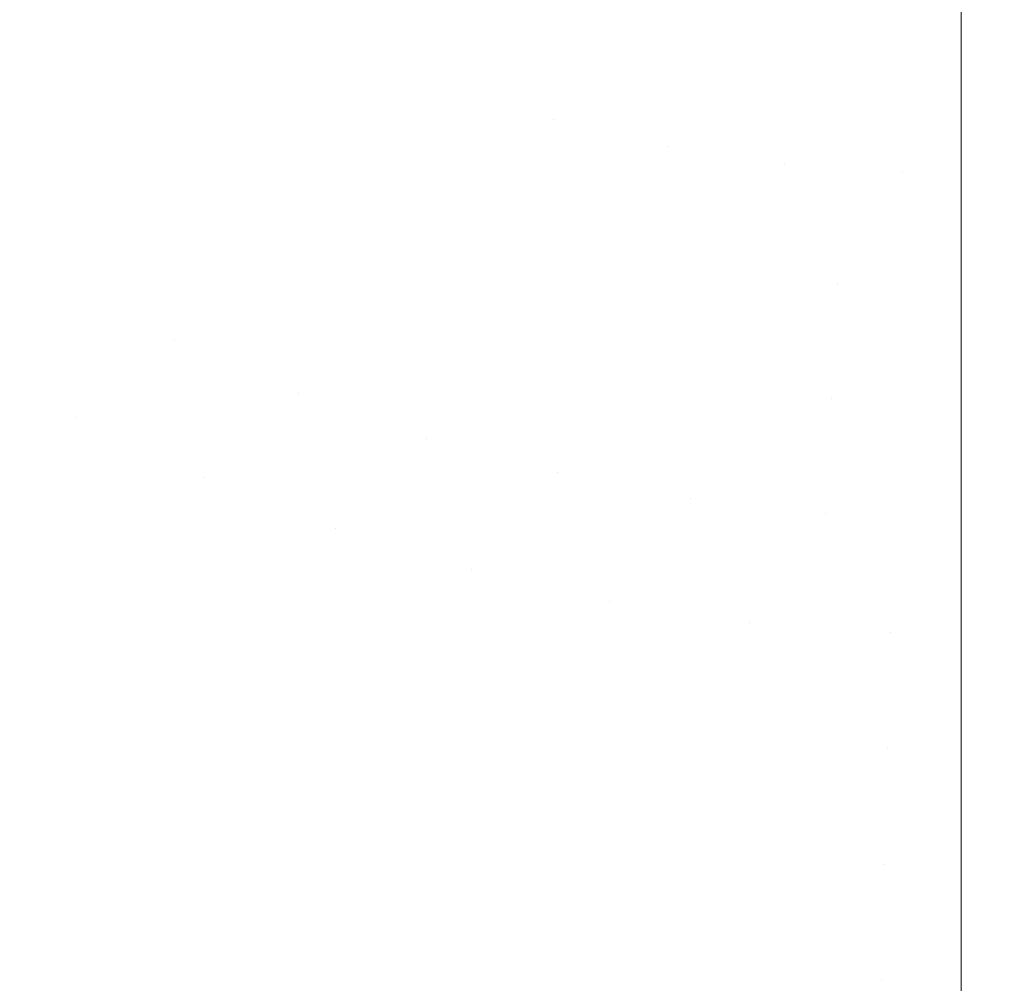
# Model space of a CAD drawing. Header units: centimetres. Extents: x -21.6 to 22.7, y 4.2 to 6.
# Tile 21 of 256: x -21.5199 to -21.5027, y 4.2462 to 4.2631. Entities that reach past the tile are written whole.
import ezdxf

# ---------------------------------------------------------------- set-up
doc = ezdxf.new("R2010")
doc.units = ezdxf.units.CM
doc.header["$LTSCALE"] = 2.54
doc.layers.add('Lucido design-1', color=7, linetype='Continuous')

# ---------------------------------------------------------------- blocks, each defined once
blk = doc.blocks.new('Gruppo-3-1')
at = {"color": 7, "linetype": 'Continuous', "lineweight": 9}
for points, invisible_edges in [([(-21.503423, 4.261944, -2276.229782), (-21.503423, 4.26601, -2276.228201), (-21.505281, 4.264473, -2276.228801), (-21.505384, 4.262489, -2276.229588)], 14), ([(-21.504404, 4.262434, -2277.014752), (-21.504353, 4.26442, -2277.015539), (-21.503423, 4.26601, -2277.016139), (-21.503423, 4.261944, -2277.014558)], 11), ([(-21.503423, 4.261944, -2276.229782), (22.630348, 4.261944, -2276.229782), (22.630348, 4.26601, -2276.228201), (-21.503423, 4.26601, -2276.228201)], 5), ([(22.630348, 4.261944, -2277.014558), (-21.503423, 4.261944, -2277.014558), (-21.503423, 4.26601, -2277.016139), (22.630348, 4.26601, -2277.016139)], 5), ([(-21.509262, 4.263074, -2276.229588), (-21.508955, 4.265027, -2276.228801), (-21.510749, 4.265505, -2276.228801), (-21.511156, 4.263579, -2276.229588)], 15), ([(-21.510214, 4.263309, -2277.014752), (-21.509857, 4.26525, -2277.015539), (-21.508955, 4.265027, -2277.015539), (-21.509262, 4.263074, -2277.014752)], 15), ([(-21.51793, 4.262226, -2276.231327), (-21.517233, 4.264051, -2276.230429), (-21.518988, 4.265099, -2276.230429), (-21.519773, 4.263326, -2276.231327)], 15), ([(-21.519773, 4.263326, -2277.013013), (-21.518988, 4.265099, -2277.013911), (-21.517233, 4.264051, -2277.013911), (-21.51793, 4.262226, -2277.013013)], 15), ([(-21.514803, 4.264983, -2276.229588), (-21.515405, 4.26312, -2276.230429), (-21.513513, 4.262314, -2276.230429), (-21.513006, 4.264217, -2276.229588)], 15), ([(-21.513006, 4.264217, -2277.014752), (-21.513513, 4.262314, -2277.013911), (-21.515405, 4.26312, -2277.013911), (-21.514803, 4.264983, -2277.014752)], 15), ([(-21.507334, 4.26271, -2276.229588), (-21.507129, 4.264682, -2276.228801), (-21.508955, 4.265027, -2276.228801), (-21.509262, 4.263074, -2276.229588)], 15), ([(-21.509262, 4.263074, -2277.014752), (-21.508955, 4.265027, -2277.015539), (-21.508045, 4.264837, -2277.015539), (-21.508302, 4.262874, -2277.014752)], 15), ([(-21.508302, 4.262874, -2277.014752), (-21.508045, 4.264837, -2277.015539), (-21.507129, 4.264682, -2277.015539), (-21.507334, 4.26271, -2277.014752)], 15), ([(-21.505384, 4.262489, -2276.229588), (-21.505281, 4.264473, -2276.228801), (-21.507129, 4.264682, -2276.228801), (-21.507334, 4.26271, -2276.229588)], 15), ([(-21.507334, 4.26271, -2277.014752), (-21.507129, 4.264682, -2277.015539), (-21.506207, 4.26456, -2277.015539), (-21.506362, 4.262581, -2277.014752)], 15), ([(-21.521534, 4.264537, -2276.231327), (-21.522408, 4.262816, -2276.232282), (-21.520562, 4.261547, -2276.232282), (-21.519773, 4.263326, -2276.231327)], 15), ([(-21.519773, 4.263326, -2277.013013), (-21.520562, 4.261547, -2277.012058), (-21.522408, 4.262816, -2277.012058), (-21.521534, 4.264537, -2277.013013)], 15), ([(-21.506362, 4.262581, -2277.014752), (-21.506207, 4.26456, -2277.015539), (-21.505281, 4.264473, -2277.015539), (-21.505384, 4.262489, -2277.014752)], 15), ([(-21.505384, 4.262489, -2277.014752), (-21.505281, 4.264473, -2277.015539), (-21.504353, 4.26442, -2277.015539), (-21.504404, 4.262434, -2277.014752)], 15), ([(-21.513006, 4.264217, -2276.229588), (-21.513513, 4.262314, -2276.230429), (-21.511565, 4.261641, -2276.230429), (-21.511156, 4.263579, -2276.229588)], 15), ([(-21.511156, 4.263579, -2277.014752), (-21.511565, 4.261641, -2277.013911), (-21.513513, 4.262314, -2277.013911), (-21.513006, 4.264217, -2277.014752)], 15), ([(-21.51601, 4.261248, -2276.231327), (-21.515405, 4.26312, -2276.230429), (-21.517233, 4.264051, -2276.230429), (-21.51793, 4.262226, -2276.231327)], 15), ([(-21.51793, 4.262226, -2277.013013), (-21.517233, 4.264051, -2277.013911), (-21.515405, 4.26312, -2277.013911), (-21.51601, 4.261248, -2277.013013)], 15), ([(-21.511156, 4.263579, -2276.229588), (-21.511565, 4.261641, -2276.230429), (-21.509571, 4.26111, -2276.230429), (-21.509262, 4.263074, -2276.229588)], 15), ([(-21.510214, 4.263309, -2277.014752), (-21.510573, 4.261358, -2277.013911), (-21.511565, 4.261641, -2277.013911), (-21.511156, 4.263579, -2277.014752)], 15), ([(-21.519773, 4.263326, -2276.231327), (-21.520562, 4.261547, -2276.232282), (-21.518629, 4.260394, -2276.232282), (-21.51793, 4.262226, -2276.231327)], 15), ([(-21.51793, 4.262226, -2277.013013), (-21.518629, 4.260394, -2277.012058), (-21.520562, 4.261547, -2277.012058), (-21.519773, 4.263326, -2277.013013)], 15), ([(-21.509262, 4.263074, -2277.014752), (-21.509571, 4.26111, -2277.013911), (-21.510573, 4.261358, -2277.013911), (-21.510214, 4.263309, -2277.014752)], 15), ([(-21.514022, 4.260401, -2276.231327), (-21.513513, 4.262314, -2276.230429), (-21.515405, 4.26312, -2276.230429), (-21.51601, 4.261248, -2276.231327)], 15), ([(-21.51601, 4.261248, -2277.013013), (-21.515405, 4.26312, -2277.013911), (-21.513513, 4.262314, -2277.013911), (-21.514022, 4.260401, -2277.013013)], 15), ([(-21.509262, 4.263074, -2276.229588), (-21.509571, 4.26111, -2276.230429), (-21.507541, 4.260726, -2276.230429), (-21.507334, 4.26271, -2276.229588)], 15), ([(-21.508302, 4.262874, -2277.014752), (-21.50856, 4.2609, -2277.013911), (-21.509571, 4.26111, -2277.013911), (-21.509262, 4.263074, -2277.014752)], 15), ([(-21.507334, 4.26271, -2277.014752), (-21.507541, 4.260726, -2277.013911), (-21.50856, 4.2609, -2277.013911), (-21.508302, 4.262874, -2277.014752)], 15), ([(-21.507334, 4.26271, -2276.229588), (-21.507541, 4.260726, -2276.230429), (-21.505488, 4.260494, -2276.230429), (-21.505384, 4.262489, -2276.229588)], 15), ([(-21.506362, 4.262581, -2277.014752), (-21.506517, 4.260591, -2277.013911), (-21.507541, 4.260726, -2277.013911), (-21.507334, 4.26271, -2277.014752)], 15), ([(-21.505384, 4.262489, -2277.014752), (-21.505488, 4.260494, -2277.013911), (-21.506517, 4.260591, -2277.013911), (-21.506362, 4.262581, -2277.014752)], 15), ([(-21.505384, 4.262489, -2276.229588), (-21.505488, 4.260494, -2276.230429), (-21.503423, 4.261944, -2276.229782)], 11), ([(-21.504404, 4.262434, -2277.014752), (-21.504456, 4.260436, -2277.013911), (-21.505488, 4.260494, -2277.013911), (-21.505384, 4.262489, -2277.014752)], 15), ([(-21.504456, 4.260436, -2277.013911), (-21.504404, 4.262434, -2277.014752), (-21.503423, 4.261944, -2277.014558)], 11), ([(-21.51793, 4.262226, -2276.231327), (-21.518629, 4.260394, -2276.232282), (-21.516617, 4.259368, -2276.232282), (-21.51601, 4.261248, -2276.231327)], 15), ([(-21.51601, 4.261248, -2277.013013), (-21.516617, 4.259368, -2277.012058), (-21.518629, 4.260394, -2277.012058), (-21.51793, 4.262226, -2277.013013)], 15), ([(-21.511976, 4.259695, -2276.231327), (-21.511565, 4.261641, -2276.230429), (-21.513513, 4.262314, -2276.230429), (-21.514022, 4.260401, -2276.231327)], 15), ([(-21.514022, 4.260401, -2277.013013), (-21.513513, 4.262314, -2277.013911), (-21.511565, 4.261641, -2277.013911), (-21.511976, 4.259695, -2277.013013)], 15), ([(-21.503423, 4.25795, -2276.231539), (-21.503423, 4.261944, -2276.229782), (-21.505488, 4.260494, -2276.230429), (-21.505592, 4.25849, -2276.231327)], 14), ([(-21.503423, 4.261944, -2277.014558), (-21.503423, 4.260426, -2277.01389), (-21.504456, 4.260436, -2277.013911)], 10), ([(-21.503423, 4.261944, -2276.229782), (22.630348, 4.258412, -2276.231336), (22.630348, 4.260426, -2276.23045)], 9), ([(-21.503423, 4.261944, -2276.229782), (-21.503423, 4.25795, -2276.231539), (22.630348, 4.25795, -2276.231539), (22.630348, 4.258412, -2276.231336)], 10), ([(22.630348, 4.260426, -2276.23045), (22.630348, 4.261944, -2276.229782), (-21.503423, 4.261944, -2276.229782)], 10), ([(22.630348, 4.261944, -2277.014558), (-21.503423, 4.258412, -2277.013004), (-21.503423, 4.260426, -2277.01389)], 9), ([(22.630348, 4.261944, -2277.014558), (22.630348, 4.25795, -2277.012801), (-21.503423, 4.25795, -2277.012801), (-21.503423, 4.258412, -2277.013004)], 10), ([(-21.503423, 4.260426, -2277.01389), (-21.503423, 4.261944, -2277.014558), (22.630348, 4.261944, -2277.014558)], 10), ([(-21.519331, 4.258556, -2276.233297), (-21.518629, 4.260394, -2276.232282), (-21.520562, 4.261547, -2276.232282), (-21.521353, 4.259762, -2276.233297)], 15), ([(-21.521353, 4.259762, -2277.011043), (-21.520562, 4.261547, -2277.012058), (-21.518629, 4.260394, -2277.012058), (-21.519331, 4.258556, -2277.011043)], 15), ([(-21.509881, 4.259137, -2276.231327), (-21.509571, 4.26111, -2276.230429), (-21.511565, 4.261641, -2276.230429), (-21.511976, 4.259695, -2276.231327)], 15), ([(-21.511976, 4.259695, -2277.013013), (-21.511565, 4.261641, -2277.013911), (-21.510573, 4.261358, -2277.013911)], 11), ([(-21.510573, 4.261358, -2277.013911), (-21.509571, 4.26111, -2277.013911), (-21.509881, 4.259137, -2277.013013), (-21.511976, 4.259695, -2277.013013)], 15), ([(-21.51601, 4.261248, -2276.231327), (-21.516617, 4.259368, -2276.232282), (-21.514533, 4.25848, -2276.232282), (-21.514022, 4.260401, -2276.231327)], 15), ([(-21.514022, 4.260401, -2277.013013), (-21.514533, 4.25848, -2277.012058), (-21.516617, 4.259368, -2277.012058), (-21.51601, 4.261248, -2277.013013)], 15), ([(-21.507749, 4.258734, -2276.231327), (-21.507541, 4.260726, -2276.230429), (-21.509571, 4.26111, -2276.230429), (-21.509881, 4.259137, -2276.231327)], 15), ([(-21.509881, 4.259137, -2277.013013), (-21.509571, 4.26111, -2277.013911), (-21.50856, 4.2609, -2277.013911)], 11), ([(-21.50856, 4.2609, -2277.013911), (-21.507541, 4.260726, -2277.013911), (-21.507749, 4.258734, -2277.013013), (-21.509881, 4.259137, -2277.013013)], 15), ([(-21.505592, 4.25849, -2276.231327), (-21.505488, 4.260494, -2276.230429), (-21.507541, 4.260726, -2276.230429), (-21.507749, 4.258734, -2276.231327)], 15), ([(-21.507749, 4.258734, -2277.013013), (-21.507541, 4.260726, -2277.013911), (-21.506517, 4.260591, -2277.013911)], 11), ([(-21.506517, 4.260591, -2277.013911), (-21.505488, 4.260494, -2277.013911), (-21.505592, 4.25849, -2277.013013), (-21.507749, 4.258734, -2277.013013)], 15), ([(-21.505592, 4.25849, -2277.013013), (-21.505488, 4.260494, -2277.013911), (-21.504456, 4.260436, -2277.013911)], 11), ([(-21.517226, 4.257483, -2276.233297), (-21.516617, 4.259368, -2276.232282), (-21.518629, 4.260394, -2276.232282), (-21.519331, 4.258556, -2276.233297)], 15), ([(-21.519331, 4.258556, -2277.011043), (-21.518629, 4.260394, -2277.012058), (-21.516617, 4.259368, -2277.012058), (-21.517226, 4.257483, -2277.011043)], 15), ([(-21.514022, 4.260401, -2276.231327), (-21.514533, 4.25848, -2276.232282), (-21.512388, 4.25774, -2276.232282), (-21.511976, 4.259695, -2276.231327)], 15), ([(-21.511976, 4.259695, -2277.013013), (-21.512388, 4.25774, -2277.012058), (-21.514533, 4.25848, -2277.012058), (-21.514022, 4.260401, -2277.013013)], 15), ([(-21.503423, 4.258412, -2277.013004), (-21.505592, 4.25849, -2277.013013), (-21.504456, 4.260436, -2277.013911)], 11), ([(-21.504456, 4.260436, -2277.013911), (-21.503423, 4.260426, -2277.01389), (-21.503423, 4.258412, -2277.013004)], 9), ([(-21.521353, 4.259762, -2276.233297), (-21.522146, 4.257974, -2276.234372), (-21.520035, 4.256714, -2276.234372), (-21.519331, 4.258556, -2276.233297)], 15), ([(-21.519331, 4.258556, -2277.011043), (-21.520035, 4.256714, -2277.009968), (-21.522146, 4.257974, -2277.009968), (-21.521353, 4.259762, -2277.011043)], 15), ([(-21.511976, 4.259695, -2276.231327), (-21.512388, 4.25774, -2276.232282), (-21.510192, 4.257155, -2276.232282), (-21.509881, 4.259137, -2276.231327)], 15), ([(-21.509881, 4.259137, -2277.013013), (-21.510192, 4.257155, -2277.012058), (-21.512388, 4.25774, -2277.012058), (-21.511976, 4.259695, -2277.013013)], 15), ([(-21.515046, 4.256554, -2276.233297), (-21.514533, 4.25848, -2276.232282), (-21.516617, 4.259368, -2276.232282), (-21.517226, 4.257483, -2276.233297)], 15), ([(-21.517226, 4.257483, -2277.011043), (-21.516617, 4.259368, -2277.012058), (-21.514533, 4.25848, -2277.012058), (-21.515046, 4.256554, -2277.011043)], 15), ([(-21.509881, 4.259137, -2276.231327), (-21.510192, 4.257155, -2276.232282), (-21.507958, 4.256733, -2276.232282), (-21.507749, 4.258734, -2276.231327)], 15), ([(-21.507749, 4.258734, -2277.013013), (-21.507958, 4.256733, -2277.012058), (-21.510192, 4.257155, -2277.012058), (-21.509881, 4.259137, -2277.013013)], 15), ([(-21.507749, 4.258734, -2276.231327), (-21.507958, 4.256733, -2276.232282), (-21.505697, 4.256477, -2276.232282), (-21.505592, 4.25849, -2276.231327)], 15), ([(-21.505592, 4.25849, -2277.013013), (-21.505697, 4.256477, -2277.012058), (-21.507958, 4.256733, -2277.012058), (-21.507749, 4.258734, -2277.013013)], 15), ([(-21.517226, 4.257483, -2276.233297), (-21.519331, 4.258556, -2276.233297), (-21.520035, 4.256714, -2276.234372), (-21.518946, 4.256136, -2276.234372)], 15), ([(-21.518946, 4.256136, -2277.009968), (-21.520035, 4.256714, -2277.009968), (-21.519331, 4.258556, -2277.011043), (-21.517226, 4.257483, -2277.011043)], 15), ([(-21.512802, 4.25578, -2276.233297), (-21.512388, 4.25774, -2276.232282), (-21.514533, 4.25848, -2276.232282), (-21.515046, 4.256554, -2276.233297)], 15), ([(-21.515046, 4.256554, -2277.011043), (-21.514533, 4.25848, -2277.012058), (-21.512388, 4.25774, -2277.012058), (-21.512802, 4.25578, -2277.011043)], 15), ([(-21.505592, 4.25849, -2276.231327), (-21.505697, 4.256477, -2276.232282), (-21.503423, 4.25795, -2276.231539)], 11), ([(-21.503423, 4.25795, -2277.012801), (-21.505697, 4.256477, -2277.012058), (-21.505592, 4.25849, -2277.013013)], 11), ([(-21.505592, 4.25849, -2277.013013), (-21.503423, 4.258412, -2277.013004), (-21.503423, 4.25795, -2277.012801)], 9), ([(-21.503423, 4.254372, -2276.233304), (-21.503423, 4.25795, -2276.231539), (-21.505697, 4.256477, -2276.232282)], 10), ([(-21.505697, 4.256477, -2277.012058), (-21.503423, 4.25795, -2277.012801), (-21.503423, 4.254372, -2277.011036)], 9), ([(22.630348, 4.254372, -2276.233304), (22.630348, 4.25795, -2276.231539), (-21.503423, 4.25795, -2276.231539), (-21.503423, 4.254372, -2276.233304)], 10), ([(-21.503423, 4.254372, -2277.011036), (-21.503423, 4.25795, -2277.012801), (22.630348, 4.25795, -2277.012801), (22.630348, 4.254372, -2277.011036)], 10), ([(-21.510505, 4.255168, -2276.233297), (-21.510192, 4.257155, -2276.232282), (-21.512388, 4.25774, -2276.232282), (-21.512802, 4.25578, -2276.233297)], 15), ([(-21.512802, 4.25578, -2277.011043), (-21.512388, 4.25774, -2277.012058), (-21.510192, 4.257155, -2277.012058), (-21.510505, 4.255168, -2277.011043)], 15), ([(-21.518946, 4.256136, -2276.234372), (-21.517836, 4.255594, -2276.234372), (-21.517226, 4.257483, -2276.233297)], 11), ([(-21.517226, 4.257483, -2277.011043), (-21.517836, 4.255594, -2277.009968), (-21.518946, 4.256136, -2277.009968)], 11), ([(-21.515046, 4.256554, -2276.233297), (-21.517226, 4.257483, -2276.233297), (-21.517836, 4.255594, -2276.234372), (-21.516707, 4.255089, -2276.234372)], 15), ([(-21.516707, 4.255089, -2277.009968), (-21.517836, 4.255594, -2277.009968), (-21.517226, 4.257483, -2277.011043), (-21.515046, 4.256554, -2277.011043)], 15), ([(-21.508167, 4.254726, -2276.233297), (-21.507958, 4.256733, -2276.232282), (-21.510192, 4.257155, -2276.232282), (-21.510505, 4.255168, -2276.233297)], 15), ([(-21.510505, 4.255168, -2277.011043), (-21.510192, 4.257155, -2277.012058), (-21.507958, 4.256733, -2277.012058), (-21.508167, 4.254726, -2277.011043)], 15), ([(-21.518946, 4.256136, -2276.234372), (-21.520035, 4.256714, -2276.234372), (-21.520739, 4.25487, -2276.235509), (-21.519604, 4.254267, -2276.235509)], 15), ([(-21.519604, 4.254267, -2277.008831), (-21.520739, 4.25487, -2277.008831), (-21.520035, 4.256714, -2277.009968), (-21.518946, 4.256136, -2277.009968)], 15), ([(-21.505802, 4.254458, -2276.233297), (-21.505697, 4.256477, -2276.232282), (-21.507958, 4.256733, -2276.232282), (-21.508167, 4.254726, -2276.233297)], 15), ([(-21.508167, 4.254726, -2277.011043), (-21.507958, 4.256733, -2277.012058), (-21.505697, 4.256477, -2277.012058), (-21.505802, 4.254458, -2277.011043)], 15), ([(-21.516707, 4.255089, -2276.234372), (-21.51556, 4.254624, -2276.234372), (-21.515046, 4.256554, -2276.233297)], 11), ([(-21.515046, 4.256554, -2277.011043), (-21.51556, 4.254624, -2277.009968), (-21.516707, 4.255089, -2277.009968)], 11), ([(-21.512802, 4.25578, -2276.233297), (-21.515046, 4.256554, -2276.233297), (-21.51556, 4.254624, -2276.234372), (-21.514396, 4.254199, -2276.234372)], 15), ([(-21.514396, 4.254199, -2277.009968), (-21.51556, 4.254624, -2277.009968), (-21.515046, 4.256554, -2277.011043), (-21.512802, 4.25578, -2277.011043)], 15), ([(-21.505697, 4.256477, -2276.232282), (-21.505802, 4.254458, -2276.233297), (-21.503423, 4.254372, -2276.233304)], 11), ([(-21.503423, 4.254372, -2277.011036), (-21.505802, 4.254458, -2277.011043), (-21.505697, 4.256477, -2277.012058)], 11), ([(-21.519604, 4.254267, -2276.235509), (-21.518447, 4.253702, -2276.235509), (-21.517836, 4.255594, -2276.234372), (-21.518946, 4.256136, -2276.234372)], 15), ([(-21.518946, 4.256136, -2277.009968), (-21.517836, 4.255594, -2277.009968), (-21.518447, 4.253702, -2277.008831), (-21.519604, 4.254267, -2277.008831)], 15), ([(-21.514396, 4.254199, -2276.234372), (-21.513217, 4.253815, -2276.234372), (-21.512802, 4.25578, -2276.233297)], 11), ([(-21.512802, 4.25578, -2277.011043), (-21.513217, 4.253815, -2277.009968), (-21.514396, 4.254199, -2277.009968)], 11), ([(-21.510505, 4.255168, -2276.233297), (-21.512802, 4.25578, -2276.233297), (-21.513217, 4.253815, -2276.234372), (-21.512023, 4.253474, -2276.234372)], 15), ([(-21.512023, 4.253474, -2277.009968), (-21.513217, 4.253815, -2277.009968), (-21.512802, 4.25578, -2277.011043), (-21.510505, 4.255168, -2277.011043)], 15), ([(-21.516707, 4.255089, -2276.234372), (-21.517836, 4.255594, -2276.234372), (-21.518447, 4.253702, -2276.235509), (-21.51727, 4.253176, -2276.235509)], 15), ([(-21.51727, 4.253176, -2277.008831), (-21.518447, 4.253702, -2277.008831), (-21.517836, 4.255594, -2277.009968), (-21.516707, 4.255089, -2277.009968)], 15), ([(-21.512023, 4.253474, -2276.234372), (-21.510818, 4.253176, -2276.234372), (-21.510505, 4.255168, -2276.233297)], 11), ([(-21.510505, 4.255168, -2277.011043), (-21.510818, 4.253176, -2277.009968), (-21.512023, 4.253474, -2277.009968)], 11), ([(-21.508167, 4.254726, -2276.233297), (-21.510505, 4.255168, -2276.233297), (-21.510818, 4.253176, -2276.234372), (-21.509602, 4.252923, -2276.234372)], 15), ([(-21.509602, 4.252923, -2277.009968), (-21.510818, 4.253176, -2277.009968), (-21.510505, 4.255168, -2277.011043), (-21.508167, 4.254726, -2277.011043)], 15), ([(-21.51727, 4.253176, -2276.235509), (-21.516075, 4.252691, -2276.235509), (-21.51556, 4.254624, -2276.234372), (-21.516707, 4.255089, -2276.234372)], 15), ([(-21.516707, 4.255089, -2277.009968), (-21.51556, 4.254624, -2277.009968), (-21.516075, 4.252691, -2277.008831), (-21.51727, 4.253176, -2277.008831)], 15), ([(-21.519604, 4.254267, -2276.235509), (-21.520739, 4.25487, -2276.235509), (-21.521443, 4.253026, -2276.23671), (-21.520262, 4.252399, -2276.23671)], 15), ([(-21.520262, 4.252399, -2277.00763), (-21.521443, 4.253026, -2277.00763), (-21.520739, 4.25487, -2277.008831), (-21.519604, 4.254267, -2277.008831)], 15), ([(-21.514396, 4.254199, -2276.234372), (-21.51556, 4.254624, -2276.234372), (-21.516075, 4.252691, -2276.235509), (-21.514861, 4.252248, -2276.235509)], 15), ([(-21.514861, 4.252248, -2277.008831), (-21.516075, 4.252691, -2277.008831), (-21.51556, 4.254624, -2277.009968), (-21.514396, 4.254199, -2277.009968)], 15), ([(-21.509602, 4.252923, -2276.234372), (-21.508377, 4.252714, -2276.234372), (-21.508167, 4.254726, -2276.233297)], 11), ([(-21.508167, 4.254726, -2277.011043), (-21.508377, 4.252714, -2277.009968), (-21.509602, 4.252923, -2277.009968)], 11), ([(-21.505802, 4.254458, -2276.233297), (-21.508167, 4.254726, -2276.233297), (-21.508377, 4.252714, -2276.234372), (-21.507145, 4.252552, -2276.234372)], 15), ([(-21.507145, 4.252552, -2277.009968), (-21.508377, 4.252714, -2277.009968), (-21.508167, 4.254726, -2277.011043), (-21.505802, 4.254458, -2277.011043)], 15), ([(-21.507145, 4.252552, -2276.234372), (-21.505907, 4.252435, -2276.234372), (-21.505802, 4.254458, -2276.233297)], 11), ([(-21.505802, 4.254458, -2277.011043), (-21.505907, 4.252435, -2277.009968), (-21.507145, 4.252552, -2277.009968)], 11), ([(-21.505802, 4.254458, -2276.233297), (-21.505907, 4.252435, -2276.234372), (-21.504666, 4.252365, -2276.234372)], 11), ([(-21.504666, 4.252365, -2277.009968), (-21.505907, 4.252435, -2277.009968), (-21.505802, 4.254458, -2277.011043)], 11), ([(-21.503423, 4.254037, -2276.233469), (-21.505802, 4.254458, -2276.233297), (-21.504666, 4.252365, -2276.234372)], 11), ([(-21.503423, 4.254037, -2276.233469), (-21.503423, 4.254372, -2276.233304), (-21.505802, 4.254458, -2276.233297)], 10), ([(-21.504666, 4.252365, -2277.009968), (-21.505802, 4.254458, -2277.011043), (-21.503423, 4.254037, -2277.010871)], 11), ([(-21.505802, 4.254458, -2277.011043), (-21.503423, 4.254372, -2277.011036), (-21.503423, 4.254037, -2277.010871)], 9), ([(-21.520262, 4.252399, -2276.23671), (-21.519058, 4.25181, -2276.23671), (-21.518447, 4.253702, -2276.235509), (-21.519604, 4.254267, -2276.235509)], 15), ([(-21.519604, 4.254267, -2277.008831), (-21.518447, 4.253702, -2277.008831), (-21.519058, 4.25181, -2277.00763), (-21.520262, 4.252399, -2277.00763)], 15), ([(-21.503423, 4.254372, -2276.233304), (-21.503423, 4.254037, -2276.233469), (22.630348, 4.254037, -2276.233469), (22.630348, 4.254372, -2276.233304)], 10), ([(22.630348, 4.254372, -2277.011036), (22.630348, 4.254037, -2277.010871), (-21.503423, 4.254037, -2277.010871), (-21.503423, 4.254372, -2277.011036)], 10), ([(-21.514861, 4.252248, -2276.235509), (-21.513632, 4.251848, -2276.235509), (-21.513217, 4.253815, -2276.234372), (-21.514396, 4.254199, -2276.234372)], 15), ([(-21.514396, 4.254199, -2277.009968), (-21.513217, 4.253815, -2277.009968), (-21.513632, 4.251848, -2277.008831), (-21.514861, 4.252248, -2277.008831)], 15), ([(-21.504666, 4.252365, -2276.234372), (-21.503423, 4.252353, -2276.234393), (-21.503423, 4.254037, -2276.233469)], 9), ([(-21.503423, 4.254037, -2277.010871), (-21.503423, 4.252353, -2277.009947), (-21.504666, 4.252365, -2277.009968)], 10), ([(22.630348, 4.252353, -2276.234393), (22.630348, 4.254037, -2276.233469), (-21.503423, 4.254037, -2276.233469), (-21.503423, 4.252353, -2276.234393)], 10), ([(-21.503423, 4.252353, -2277.009947), (-21.503423, 4.254037, -2277.010871), (22.630348, 4.254037, -2277.010871), (22.630348, 4.252353, -2277.009947)], 10), ([(-21.512023, 4.253474, -2276.234372), (-21.513217, 4.253815, -2276.234372), (-21.513632, 4.251848, -2276.235509), (-21.512388, 4.251492, -2276.235509)], 15), ([(-21.512388, 4.251492, -2277.008831), (-21.513632, 4.251848, -2277.008831), (-21.513217, 4.253815, -2277.009968), (-21.512023, 4.253474, -2277.009968)], 15), ([(-21.51727, 4.253176, -2276.235509), (-21.518447, 4.253702, -2276.235509), (-21.519058, 4.25181, -2276.23671), (-21.517834, 4.251263, -2276.23671)], 15), ([(-21.517834, 4.251263, -2277.00763), (-21.519058, 4.25181, -2277.00763), (-21.518447, 4.253702, -2277.008831), (-21.51727, 4.253176, -2277.008831)], 15), ([(-21.512388, 4.251492, -2276.235509), (-21.511131, 4.251182, -2276.235509), (-21.510818, 4.253176, -2276.234372), (-21.512023, 4.253474, -2276.234372)], 15), ([(-21.512023, 4.253474, -2277.009968), (-21.510818, 4.253176, -2277.009968), (-21.511131, 4.251182, -2277.008831), (-21.512388, 4.251492, -2277.008831)], 15), ([(-21.517834, 4.251263, -2276.23671), (-21.516589, 4.250758, -2276.23671), (-21.516075, 4.252691, -2276.235509), (-21.51727, 4.253176, -2276.235509)], 15), ([(-21.51727, 4.253176, -2277.008831), (-21.516075, 4.252691, -2277.008831), (-21.516589, 4.250758, -2277.00763), (-21.517834, 4.251263, -2277.00763)], 15), ([(-21.509602, 4.252923, -2276.234372), (-21.510818, 4.253176, -2276.234372), (-21.511131, 4.251182, -2276.235509), (-21.509864, 4.250918, -2276.235509)], 15), ([(-21.509864, 4.250918, -2277.008831), (-21.511131, 4.251182, -2277.008831), (-21.510818, 4.253176, -2277.009968), (-21.509602, 4.252923, -2277.009968)], 15), ([(-21.509864, 4.250918, -2276.235509), (-21.508587, 4.250701, -2276.235509), (-21.508377, 4.252714, -2276.234372), (-21.509602, 4.252923, -2276.234372)], 15), ([(-21.509602, 4.252923, -2277.009968), (-21.508377, 4.252714, -2277.009968), (-21.508587, 4.250701, -2277.008831), (-21.509864, 4.250918, -2277.008831)], 15), ([(-21.507145, 4.252552, -2276.234372), (-21.508377, 4.252714, -2276.234372), (-21.508587, 4.250701, -2276.235509), (-21.507303, 4.250531, -2276.235509)], 15), ([(-21.507303, 4.250531, -2277.008831), (-21.508587, 4.250701, -2277.008831), (-21.508377, 4.252714, -2277.009968), (-21.507145, 4.252552, -2277.009968)], 15), ([(-21.514861, 4.252248, -2276.235509), (-21.516075, 4.252691, -2276.235509), (-21.516589, 4.250758, -2276.23671), (-21.515326, 4.250297, -2276.23671)], 15), ([(-21.515326, 4.250297, -2277.00763), (-21.516589, 4.250758, -2277.00763), (-21.516075, 4.252691, -2277.008831), (-21.514861, 4.252248, -2277.008831)], 15), ([(-21.507303, 4.250531, -2276.235509), (-21.506013, 4.25041, -2276.235509), (-21.505907, 4.252435, -2276.234372), (-21.507145, 4.252552, -2276.234372)], 15), ([(-21.507145, 4.252552, -2277.009968), (-21.505907, 4.252435, -2277.009968), (-21.506013, 4.25041, -2277.008831), (-21.507303, 4.250531, -2277.008831)], 15), ([(-21.520919, 4.250532, -2276.237975), (-21.519669, 4.249921, -2276.237975), (-21.519058, 4.25181, -2276.23671), (-21.520262, 4.252399, -2276.23671)], 15), ([(-21.520262, 4.252399, -2277.00763), (-21.519058, 4.25181, -2277.00763), (-21.519669, 4.249921, -2277.006365), (-21.520919, 4.250532, -2277.006365)], 15), ([(-21.504666, 4.252365, -2276.234372), (-21.505907, 4.252435, -2276.234372), (-21.506013, 4.25041, -2276.235509), (-21.504719, 4.250337, -2276.235509)], 15), ([(-21.504719, 4.250337, -2277.008831), (-21.506013, 4.25041, -2277.008831), (-21.505907, 4.252435, -2277.009968), (-21.504666, 4.252365, -2277.009968)], 15), ([(-21.503423, 4.252353, -2276.234393), (-21.504666, 4.252365, -2276.234372), (-21.504719, 4.250337, -2276.235509)], 11), ([(-21.504719, 4.250337, -2277.008831), (-21.504666, 4.252365, -2277.009968), (-21.503423, 4.252353, -2277.009947)], 11), ([(-21.504719, 4.250337, -2276.235509), (-21.503423, 4.250212, -2276.235567), (-21.503423, 4.252353, -2276.234393)], 9), ([(-21.503423, 4.252353, -2277.009947), (-21.503423, 4.250212, -2277.008773), (-21.504719, 4.250337, -2277.008831)], 10), ([(-21.503423, 4.252353, -2276.234393), (-21.503423, 4.250212, -2276.235567), (22.630348, 4.250212, -2276.235567), (22.630348, 4.252353, -2276.234393)], 10), ([(22.630348, 4.252353, -2277.009947), (22.630348, 4.250212, -2277.008773), (-21.503423, 4.250212, -2277.008773), (-21.503423, 4.252353, -2277.009947)], 10), ([(-21.515326, 4.250297, -2276.23671), (-21.514047, 4.249881, -2276.23671), (-21.513632, 4.251848, -2276.235509), (-21.514861, 4.252248, -2276.235509)], 15), ([(-21.514861, 4.252248, -2277.008831), (-21.513632, 4.251848, -2277.008831), (-21.514047, 4.249881, -2277.00763), (-21.515326, 4.250297, -2277.00763)], 15), ([(-21.512388, 4.251492, -2276.235509), (-21.513632, 4.251848, -2276.235509), (-21.514047, 4.249881, -2276.23671), (-21.512753, 4.249511, -2276.23671)], 15), ([(-21.512753, 4.249511, -2277.00763), (-21.514047, 4.249881, -2277.00763), (-21.513632, 4.251848, -2277.008831), (-21.512388, 4.251492, -2277.008831)], 15), ([(-21.517834, 4.251263, -2276.23671), (-21.519058, 4.25181, -2276.23671), (-21.519669, 4.249921, -2276.237975), (-21.518396, 4.249352, -2276.237975)], 15), ([(-21.518396, 4.249352, -2277.006365), (-21.519669, 4.249921, -2277.006365), (-21.519058, 4.25181, -2277.00763), (-21.517834, 4.251263, -2277.00763)], 15), ([(-21.512753, 4.249511, -2276.23671), (-21.511445, 4.249188, -2276.23671), (-21.511131, 4.251182, -2276.235509), (-21.512388, 4.251492, -2276.235509)], 15), ([(-21.512388, 4.251492, -2277.008831), (-21.511131, 4.251182, -2277.008831), (-21.511445, 4.249188, -2277.00763), (-21.512753, 4.249511, -2277.00763)], 15), ([(-21.518396, 4.249352, -2276.237975), (-21.517103, 4.248828, -2276.237975), (-21.516589, 4.250758, -2276.23671), (-21.517834, 4.251263, -2276.23671)], 15), ([(-21.517834, 4.251263, -2277.00763), (-21.516589, 4.250758, -2277.00763), (-21.517103, 4.248828, -2277.006365), (-21.518396, 4.249352, -2277.006365)], 15), ([(-21.509864, 4.250918, -2276.235509), (-21.511131, 4.251182, -2276.235509), (-21.511445, 4.249188, -2276.23671), (-21.510126, 4.248913, -2276.23671)], 15), ([(-21.510126, 4.248913, -2277.00763), (-21.511445, 4.249188, -2277.00763), (-21.511131, 4.251182, -2277.008831), (-21.509864, 4.250918, -2277.008831)], 15), ([(-21.510126, 4.248913, -2276.23671), (-21.508797, 4.248687, -2276.23671), (-21.508587, 4.250701, -2276.235509), (-21.509864, 4.250918, -2276.235509)], 15), ([(-21.509864, 4.250918, -2277.008831), (-21.508587, 4.250701, -2277.008831), (-21.508797, 4.248687, -2277.00763), (-21.510126, 4.248913, -2277.00763)], 15), ([(-21.515326, 4.250297, -2276.23671), (-21.516589, 4.250758, -2276.23671), (-21.517103, 4.248828, -2276.237975), (-21.515791, 4.248349, -2276.237975)], 15), ([(-21.515791, 4.248349, -2277.006365), (-21.517103, 4.248828, -2277.006365), (-21.516589, 4.250758, -2277.00763), (-21.515326, 4.250297, -2277.00763)], 15), ([(-21.507303, 4.250531, -2276.235509), (-21.508587, 4.250701, -2276.235509), (-21.508797, 4.248687, -2276.23671), (-21.50746, 4.248511, -2276.23671)], 15), ([(-21.50746, 4.248511, -2277.00763), (-21.508797, 4.248687, -2277.00763), (-21.508587, 4.250701, -2277.008831), (-21.507303, 4.250531, -2277.008831)], 15), ([(-21.521575, 4.24867, -2276.239306), (-21.520278, 4.248036, -2276.239306), (-21.519669, 4.249921, -2276.237975), (-21.520919, 4.250532, -2276.237975)], 15), ([(-21.520919, 4.250532, -2277.006365), (-21.519669, 4.249921, -2277.006365), (-21.520278, 4.248036, -2277.005034), (-21.521575, 4.24867, -2277.005034)], 15), ([(-21.50746, 4.248511, -2276.23671), (-21.506118, 4.248385, -2276.23671), (-21.506013, 4.25041, -2276.235509), (-21.507303, 4.250531, -2276.235509)], 15), ([(-21.507303, 4.250531, -2277.008831), (-21.506013, 4.25041, -2277.008831), (-21.506118, 4.248385, -2277.00763), (-21.50746, 4.248511, -2277.00763)], 15), ([(-21.515791, 4.248349, -2276.237975), (-21.514462, 4.247916, -2276.237975), (-21.514047, 4.249881, -2276.23671), (-21.515326, 4.250297, -2276.23671)], 15), ([(-21.515326, 4.250297, -2277.00763), (-21.514047, 4.249881, -2277.00763), (-21.514462, 4.247916, -2277.006365), (-21.515791, 4.248349, -2277.006365)], 15), ([(-21.504719, 4.250337, -2276.235509), (-21.506013, 4.25041, -2276.235509), (-21.506118, 4.248385, -2276.23671), (-21.504771, 4.248309, -2276.23671)], 15), ([(-21.504771, 4.248309, -2277.00763), (-21.506118, 4.248385, -2277.00763), (-21.506013, 4.25041, -2277.008831), (-21.504719, 4.250337, -2277.008831)], 15), ([(-21.503423, 4.250212, -2276.235567), (-21.504719, 4.250337, -2276.235509), (-21.504771, 4.248309, -2276.23671)], 11), ([(-21.504771, 4.248309, -2277.00763), (-21.504719, 4.250337, -2277.008831), (-21.503423, 4.250212, -2277.008773)], 11), ([(-21.504771, 4.248309, -2276.23671), (-21.503423, 4.246482, -2276.237831), (-21.503423, 4.250212, -2276.235567)], 9), ([(-21.503423, 4.250212, -2277.008773), (-21.503423, 4.246482, -2277.006509), (-21.504771, 4.248309, -2277.00763)], 10), ([(-21.503423, 4.246482, -2276.237831), (22.630348, 4.246482, -2276.237831), (22.630348, 4.250212, -2276.235567), (-21.503423, 4.250212, -2276.235567)], 5), ([(22.630348, 4.246482, -2277.006509), (-21.503423, 4.246482, -2277.006509), (-21.503423, 4.250212, -2277.008773), (22.630348, 4.250212, -2277.008773)], 5), ([(-21.518396, 4.249352, -2276.237975), (-21.519669, 4.249921, -2276.237975), (-21.520278, 4.248036, -2276.239306), (-21.518957, 4.247446, -2276.239306)], 15), ([(-21.518957, 4.247446, -2277.005034), (-21.520278, 4.248036, -2277.005034), (-21.519669, 4.249921, -2277.006365), (-21.518396, 4.249352, -2277.006365)], 15), ([(-21.512753, 4.249511, -2276.23671), (-21.514047, 4.249881, -2276.23671), (-21.514462, 4.247916, -2276.237975), (-21.513117, 4.247532, -2276.237975)], 15), ([(-21.513117, 4.247532, -2277.006365), (-21.514462, 4.247916, -2277.006365), (-21.514047, 4.249881, -2277.00763), (-21.512753, 4.249511, -2277.00763)], 15), ([(-21.513117, 4.247532, -2276.237975), (-21.511758, 4.247196, -2276.237975), (-21.511445, 4.249188, -2276.23671), (-21.512753, 4.249511, -2276.23671)], 15), ([(-21.512753, 4.249511, -2277.00763), (-21.511445, 4.249188, -2277.00763), (-21.511758, 4.247196, -2277.006365), (-21.513117, 4.247532, -2277.006365)], 15), ([(-21.518957, 4.247446, -2276.239306), (-21.517616, 4.246902, -2276.239306), (-21.517103, 4.248828, -2276.237975), (-21.518396, 4.249352, -2276.237975)], 15), ([(-21.518396, 4.249352, -2277.006365), (-21.517103, 4.248828, -2277.006365), (-21.517616, 4.246902, -2277.005034), (-21.518957, 4.247446, -2277.005034)], 15), ([(-21.510126, 4.248913, -2276.23671), (-21.511445, 4.249188, -2276.23671), (-21.511758, 4.247196, -2276.237975), (-21.510388, 4.246911, -2276.237975)], 15), ([(-21.510388, 4.246911, -2277.006365), (-21.511758, 4.247196, -2277.006365), (-21.511445, 4.249188, -2277.00763), (-21.510126, 4.248913, -2277.00763)], 15), ([(-21.510388, 4.246911, -2276.237975), (-21.509007, 4.246676, -2276.237975), (-21.508797, 4.248687, -2276.23671), (-21.510126, 4.248913, -2276.23671)], 15), ([(-21.510126, 4.248913, -2277.00763), (-21.508797, 4.248687, -2277.00763), (-21.509007, 4.246676, -2277.006365), (-21.510388, 4.246911, -2277.006365)], 15), ([(-21.515791, 4.248349, -2276.237975), (-21.517103, 4.248828, -2276.237975), (-21.517616, 4.246902, -2276.239306), (-21.516255, 4.246404, -2276.239306)], 15), ([(-21.516255, 4.246404, -2277.005034), (-21.517616, 4.246902, -2277.005034), (-21.517103, 4.248828, -2277.006365), (-21.515791, 4.248349, -2277.006365)], 15), ([(-21.50746, 4.248511, -2276.23671), (-21.508797, 4.248687, -2276.23671), (-21.509007, 4.246676, -2276.237975), (-21.507618, 4.246493, -2276.237975)], 15), ([(-21.507618, 4.246493, -2277.006365), (-21.509007, 4.246676, -2277.006365), (-21.508797, 4.248687, -2277.00763), (-21.50746, 4.248511, -2277.00763)], 15), ([(-21.507618, 4.246493, -2276.237975), (-21.506223, 4.246361, -2276.237975), (-21.506118, 4.248385, -2276.23671), (-21.50746, 4.248511, -2276.23671)], 15), ([(-21.50746, 4.248511, -2277.00763), (-21.506118, 4.248385, -2277.00763), (-21.506223, 4.246361, -2277.006365), (-21.507618, 4.246493, -2277.006365)], 15), ([(-21.504771, 4.248309, -2276.23671), (-21.506118, 4.248385, -2276.23671), (-21.506223, 4.246361, -2276.237975), (-21.504824, 4.246282, -2276.237975)], 15), ([(-21.504824, 4.246282, -2277.006365), (-21.506223, 4.246361, -2277.006365), (-21.506118, 4.248385, -2277.00763), (-21.504771, 4.248309, -2277.00763)], 15), ([(-21.516255, 4.246404, -2276.239306), (-21.514876, 4.245956, -2276.239306), (-21.514462, 4.247916, -2276.237975), (-21.515791, 4.248349, -2276.237975)], 15), ([(-21.515791, 4.248349, -2277.006365), (-21.514462, 4.247916, -2277.006365), (-21.514876, 4.245956, -2277.005034), (-21.516255, 4.246404, -2277.005034)], 15), ([(-21.504824, 4.246282, -2276.237975), (-21.503423, 4.246482, -2276.237831), (-21.504771, 4.248309, -2276.23671)], 11), ([(-21.504771, 4.248309, -2277.00763), (-21.503423, 4.246482, -2277.006509), (-21.504824, 4.246282, -2277.006365)], 11), ([(-21.518957, 4.247446, -2276.239306), (-21.520278, 4.248036, -2276.239306), (-21.520885, 4.246157, -2276.240704), (-21.519517, 4.245546, -2276.240704)], 15), ([(-21.519517, 4.245546, -2277.003636), (-21.520885, 4.246157, -2277.003636), (-21.520278, 4.248036, -2277.005034), (-21.518957, 4.247446, -2277.005034)], 15), ([(-21.513117, 4.247532, -2276.237975), (-21.514462, 4.247916, -2276.237975), (-21.514876, 4.245956, -2276.239306), (-21.51348, 4.245557, -2276.239306)], 15), ([(-21.51348, 4.245557, -2277.005034), (-21.514876, 4.245956, -2277.005034), (-21.514462, 4.247916, -2277.006365), (-21.513117, 4.247532, -2277.006365)], 15), ([(-21.51348, 4.245557, -2276.239306), (-21.512071, 4.245209, -2276.239306), (-21.511758, 4.247196, -2276.237975), (-21.513117, 4.247532, -2276.237975)], 15), ([(-21.513117, 4.247532, -2277.006365), (-21.511758, 4.247196, -2277.006365), (-21.512071, 4.245209, -2277.005034), (-21.51348, 4.245557, -2277.005034)], 15), ([(-21.519517, 4.245546, -2276.240704), (-21.518127, 4.244982, -2276.240704), (-21.517616, 4.246902, -2276.239306), (-21.518957, 4.247446, -2276.239306)], 15), ([(-21.518957, 4.247446, -2277.005034), (-21.517616, 4.246902, -2277.005034), (-21.518127, 4.244982, -2277.003636), (-21.519517, 4.245546, -2277.003636)], 15), ([(-21.510388, 4.246911, -2276.237975), (-21.511758, 4.247196, -2276.237975), (-21.512071, 4.245209, -2276.239306), (-21.510649, 4.244913, -2276.239306)], 15), ([(-21.510649, 4.244913, -2277.005034), (-21.512071, 4.245209, -2277.005034), (-21.511758, 4.247196, -2277.006365), (-21.510388, 4.246911, -2277.006365)], 15), ([(-21.516255, 4.246404, -2276.239306), (-21.517616, 4.246902, -2276.239306), (-21.518127, 4.244982, -2276.240704), (-21.516717, 4.244467, -2276.240704)], 15), ([(-21.516717, 4.244467, -2277.003636), (-21.518127, 4.244982, -2277.003636), (-21.517616, 4.246902, -2277.005034), (-21.516255, 4.246404, -2277.005034)], 15), ([(-21.510649, 4.244913, -2276.239306), (-21.509216, 4.244669, -2276.239306), (-21.509007, 4.246676, -2276.237975), (-21.510388, 4.246911, -2276.237975)], 15), ([(-21.510388, 4.246911, -2277.006365), (-21.509007, 4.246676, -2277.006365), (-21.509216, 4.244669, -2277.005034), (-21.510649, 4.244913, -2277.005034)], 15), ([(-21.507618, 4.246493, -2276.237975), (-21.509007, 4.246676, -2276.237975), (-21.509216, 4.244669, -2276.239306), (-21.507775, 4.244479, -2276.239306)], 15), ([(-21.507775, 4.244479, -2277.005034), (-21.509216, 4.244669, -2277.005034), (-21.509007, 4.246676, -2277.006365), (-21.507618, 4.246493, -2277.006365)], 15), ([(-21.507775, 4.244479, -2276.239306), (-21.506328, 4.244343, -2276.239306), (-21.506223, 4.246361, -2276.237975), (-21.507618, 4.246493, -2276.237975)], 15), ([(-21.507618, 4.246493, -2277.006365), (-21.506223, 4.246361, -2277.006365), (-21.506328, 4.244343, -2277.005034), (-21.507775, 4.244479, -2277.005034)], 15), ([(-21.503423, 4.246482, -2276.237831), (-21.504824, 4.246282, -2276.237975), (-21.504877, 4.244261, -2276.239306)], 11), ([(-21.504877, 4.244261, -2276.239306), (-21.503423, 4.242854, -2276.240255), (-21.503423, 4.246482, -2276.237831)], 9), ([(-21.503423, 4.246482, -2277.006509), (-21.503423, 4.242854, -2277.004085), (-21.504877, 4.244261, -2277.005034)], 10), ([(-21.504877, 4.244261, -2277.005034), (-21.504824, 4.246282, -2277.006365), (-21.503423, 4.246482, -2277.006509)], 11), ([(-21.503423, 4.242854, -2276.240255), (22.630348, 4.242854, -2276.240255), (22.630348, 4.246482, -2276.237831), (-21.503423, 4.246482, -2276.237831)], 5), ([(22.630348, 4.242854, -2277.004085), (-21.503423, 4.242854, -2277.004085), (-21.503423, 4.246482, -2277.006509), (22.630348, 4.246482, -2277.006509)], 5), ([(-21.516717, 4.244467, -2276.240704), (-21.515288, 4.244002, -2276.240704), (-21.514876, 4.245956, -2276.239306), (-21.516255, 4.246404, -2276.239306)], 15), ([(-21.516255, 4.246404, -2277.005034), (-21.514876, 4.245956, -2277.005034), (-21.515288, 4.244002, -2277.003636), (-21.516717, 4.244467, -2277.003636)], 15), ([(-21.504824, 4.246282, -2276.237975), (-21.506223, 4.246361, -2276.237975), (-21.506328, 4.244343, -2276.239306), (-21.504877, 4.244261, -2276.239306)], 15), ([(-21.504877, 4.244261, -2277.005034), (-21.506328, 4.244343, -2277.005034), (-21.506223, 4.246361, -2277.006365), (-21.504824, 4.246282, -2277.006365)], 15)]:
    blk.add_3dface(points, dxfattribs=dict(at, invisible_edges=invisible_edges))
blk = doc.blocks.new('Gruppo-4-1')
at = {"color": 7}
blk.add_blockref('Gruppo-3-1', (0, 0), dxfattribs=at)

msp = doc.modelspace()

# ---------------------------------------------------------------- block references
at = {"layer": 'Lucido design-1', "color": 7}
msp.add_blockref('Gruppo-4-1', (0, 0), dxfattribs=at)

doc.saveas('drawing.dxf')
